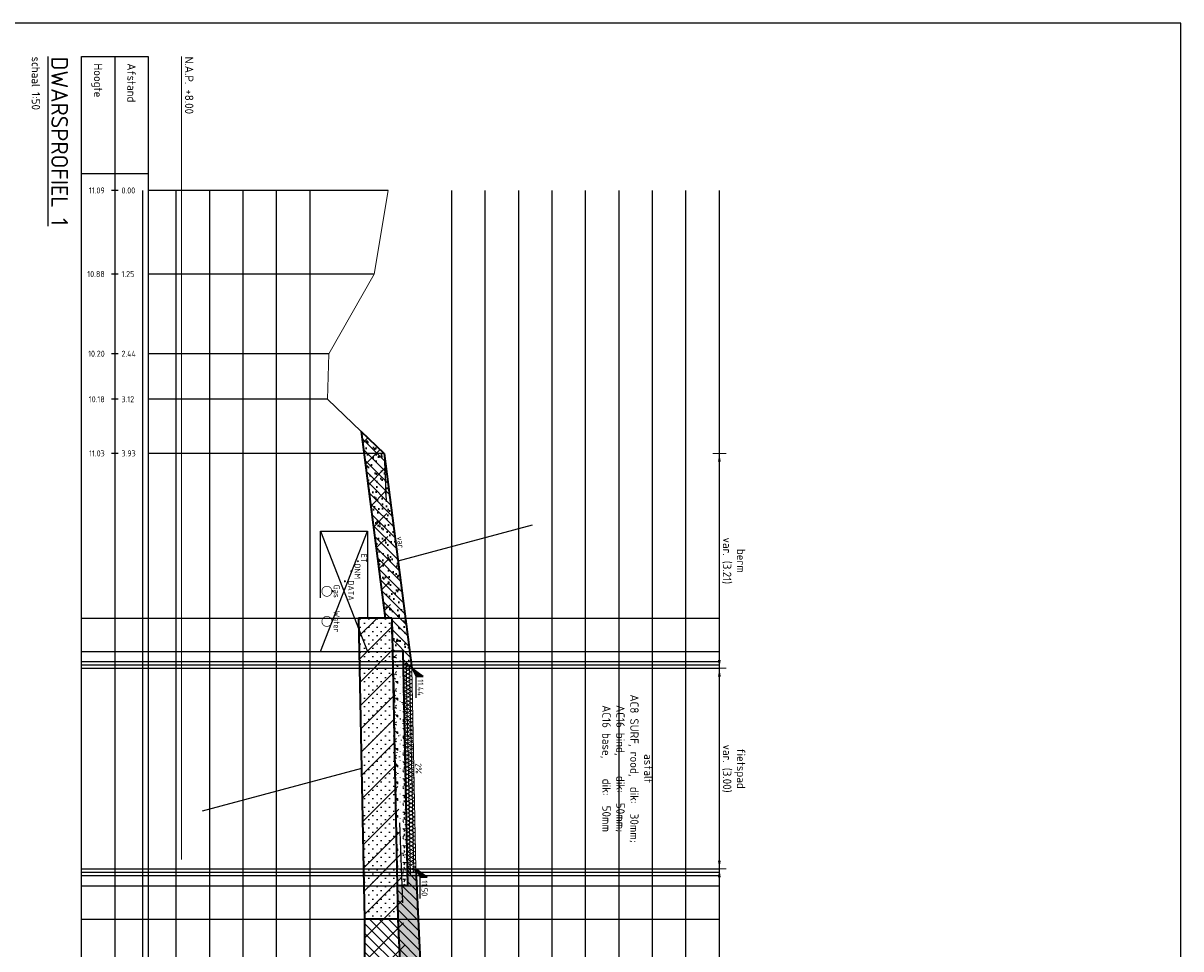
# Model space of a CAD drawing. Header units: metres. Extents: x 232618 to 232694, y 554350 to 554492.
# Tile 24 of 24: x 232677 to 232694, y 554477 to 554490. Entities that reach past the tile are written whole.
import ezdxf
from ezdxf.enums import TextEntityAlignment as Align

# ---------------------------------------------------------------- set-up
doc = ezdxf.new("R2010")
doc.units = ezdxf.units.M
for name, pattern in [('ACAD_ISO03W100', [30, 12, -18]), ('AL-NAP_LIJN', [15.25, 12, -1.5, 0.25, -1.5]), ('NLCS-HIDDEN', [4, 2, -2])]:
    doc.linetypes.add(name, pattern=pattern)
for name, color, linetype, lineweight in [('B-WE-AM-NAP-G', 7, 'AL-NAP_LIJN', 18), ('B-WE-AM-NAP-T25', 7, 'Continuous', 25), ('B-WE-GW-MAAIVELD-GD', 93, 'Continuous', 18), ('N-WE-GR-MAAIVELD-GD', 90, 'Continuous', 35), ('N-WE-GW-CUNET-GD', 90, 'Continuous', 35), ('N-WE-GW-GROND_TEELAARDE_AFKOMSTIG UIT HET WERK-AD', 91, 'Continuous', 25), ('N-WE-GW-GROND_ZAND-AD', 7, 'Continuous', 35), ('N-WE-GW-GROND_ZAND_CUNETZAND-AD', 7, 'Continuous', 25), ('N-WE-GW-GRONDWERKLIJN-GD', 90, 'Continuous', 35), ('N-WE-KL-DATA_CAI-G', 90, 'Continuous', 35), ('N-WE-KL-GAS-G', 30, 'Continuous', 35), ('N-WE-KL-GMS-G', 20, 'Continuous', 35), ('N-WE-KL-STROOK-GD', 7, 'NLCS-HIDDEN', 25), ('N-WE-KL-TDI-G', 200, 'Continuous', 35), ('N-WE-KL-WATER-G', 170, 'Continuous', 35), ('N-WE-VH-VERHARDING_ASFALT-GD', 7, 'Continuous', 18), ('N-WE-VH-VERHARDING_FUNDERING-AD', 31, 'Continuous', 18), ('N-WE-VH-VERHARDING_FUNDERING_GRANULAAT_MENG_HYDRAULISCH-GD', 7, 'Continuous', 35), ('N-WE-VH-VERHARDING_FUNDERING_ZAND-GD', 251, 'Continuous', 35), ('V-WE-GW-GROND_WERK-AD', 252, 'Continuous', 18), ('V-WE-GW-MAAIVELD-GD', 3, 'ACAD_ISO03W100', 25), ('X-XX-AL-AANKLEDING-M', 7, 'Continuous', 18), ('X-XX-AL-AANPIJLING-G', 7, 'Continuous', 18), ('X-XX-AL-HOOGTELABEL-SD', 7, 'Continuous', 25), ('X-XX-AL-PROFIELBALK-G', 7, 'Continuous', 25), ('X-XX-AL-PROFIELBALK-HULPLIJN-G', 253, 'Continuous', 25), ('X-XX-AL-PROFIELBALK-T18', 7, 'Continuous', 18), ('X-XX-AL-PROFIELBALK-T25', 7, 'Continuous', 25), ('X-XX-AL-PROFIELBALK-T50', 7, 'Continuous', 25), ('X-XX-AL-T25', 7, 'Continuous', 25)]:
    doc.layers.add(name, color=color, linetype=linetype, lineweight=lineweight)
doc.layers.add('N-WE-VH-VERHARDING_ASFALT-AD', color=7, linetype='Continuous', lineweight=18, transparency=0.5)
doc.layers.add('V-WE-GW-CUNET-GD', color=252, linetype='ACAD_ISO03W100', lineweight=25, plot=False)
doc.layers.add('X-XX-AL-HULPLIJN-GD', color=6, linetype='Continuous', plot=False)
doc.styles.add('NLCS-ISO', font='NLCS-ISO.ttf')
doc.styles.add('NLCS-ISO-ANNOTATIEF-T18', font='NLCS-ISO.ttf', dxfattribs={"height": 1.8})
doc.styles.add('NLCS-ISO-ANNOTATIEF-T25', font='NLCS-ISO.ttf', dxfattribs={"height": 2.5})
doc.styles.add('NLCS-ISO-ANNOTATIEF-T50', font='NLCS-ISO.ttf', dxfattribs={"height": 5})
doc.styles.add('NLCS-ISO-ANNOTATIVE-T18', font='NLCS-ISO.ttf', dxfattribs={"height": 1.8})
doc.dimstyles.new('NLCS-ANNOTATIEF-T25-PIJL', dxfattribs={"dimtxt": 2.5, "dimasz": 2.5, "dimexe": 2, "dimexo": 2, "dimgap": 0.7, "dimtad": 1, "dimdec": 3, "dimzin": 0, "dimdsep": 46, "dimtxsty": 'NLCS-ISO-ANNOTATIEF-T25', "dimcen": 0, "dimdle": 2, "dimclrd": 256, "dimclre": 256, "dimclrt": 256, "dimadec": 1, "dimazin": 0, "dimtfac": 1, "dimtdec": 3, "dimtofl": 0, "dimtmove": 1, "dimatfit": 0, "dimfxl": 2, "dimfxlon": 1, "dimtfillclr": 254, "dimtolj": 1, "dimtzin": 0, "dimlwd": 18, "dimlwe": 18, "dimarcsym": 0})
pattern_1 = [(330, (232711.0428, 554441.10587), (0.025, 0.04330127), []), (30, (232711.0428, 554441.10587), (-0.025, 0.04330127), [])]
pattern_2 = [(217.5, (786916.89773, 320660.40572), (0.00629933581, -0.1926823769), [0, -0.152, 0, -0.17, 0, -0.1625]), (187.5, (786916.89773, 320660.40572), (-0.17697767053, -0.28221460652), [0, -0.082, 0, -0.137, 0, -0.0525]), (147.5, (786917.02073, 320660.40572), (-0.311414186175, -0.000565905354), [0, -0.05, 0, -0.18, 0, -0.235]), (137.5, (786917.02073, 320660.40572), (-0.30061266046, -0.08776755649), [0, -0.025, 0, -0.118, 0, -0.135])]
pattern_3 = [(135, (786916.89773, 320660.40572), (-0.070710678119, -0.070710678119), [])]

# ---------------------------------------------------------------- blocks, each defined once
blk = doc.blocks.new('*D36')
at = {"layer": 'Defpoints', "color": 0, "transparency": 16777216}
for p in [(232682.664, 554477.855), (232682.834, 554468.82), (232687.204, 554468.82)]:
    blk.add_point(p, dxfattribs=at)
at = {"layer": 'X-XX-AL-AANKLEDING-M', "linetype": 'Continuous', "lineweight": 18, "transparency": 16777216}
for p, q in [((232687.104, 554477.855), (232687.304, 554477.855)), ((232687.204, 554477.73), (232687.204, 554468.945)), ((232687.104, 554468.82), (232687.304, 554468.82))]:
    blk.add_line(p, q, dxfattribs=at)
at = {"layer": 'X-XX-AL-AANKLEDING-M', "transparency": 16777216}
for points in [[(232687.183, 554477.73), (232687.224, 554477.73), (232687.204, 554477.855)], [(232687.183, 554468.945), (232687.224, 554468.945), (232687.204, 554468.82)]]:
    blk.add_solid(points, dxfattribs=at)
at = {"layer": 'X-XX-AL-AANKLEDING-M', "transparency": 16777216, "insert": (232687.418, 554473.337), "char_height": 0.125, "attachment_point": 5, "rotation": 270, "style": 'NLCS-ISO-ANNOTATIEF-T25'}
blk.add_mtext('\\A1;berm\\Pvar. (9.04)', dxfattribs=at)
blk = doc.blocks.new('*D51')
at = {"layer": 'Defpoints', "color": 0, "transparency": 16777216}
for p in [(232682.604, 554480.855), (232682.664, 554477.855), (232687.204, 554477.855)]:
    blk.add_point(p, dxfattribs=at)
at = {"layer": 'X-XX-AL-AANKLEDING-M', "linetype": 'Continuous', "lineweight": 18, "transparency": 16777216}
for p, q in [((232687.104, 554480.855), (232687.304, 554480.855)), ((232687.204, 554480.73), (232687.204, 554477.98)), ((232687.104, 554477.855), (232687.304, 554477.855))]:
    blk.add_line(p, q, dxfattribs=at)
at = {"layer": 'X-XX-AL-AANKLEDING-M', "transparency": 16777216}
for points in [[(232687.183, 554480.73), (232687.224, 554480.73), (232687.204, 554480.855)], [(232687.183, 554477.98), (232687.224, 554477.98), (232687.204, 554477.855)]]:
    blk.add_solid(points, dxfattribs=at)
at = {"layer": 'X-XX-AL-AANKLEDING-M', "transparency": 16777216, "insert": (232687.418, 554479.355), "char_height": 0.125, "attachment_point": 5, "rotation": 270, "style": 'NLCS-ISO-ANNOTATIEF-T25'}
blk.add_mtext('\\A1;fietspad\\Pvar. (3.00)', dxfattribs=at)
blk = doc.blocks.new('*D52')
at = {"layer": 'Defpoints', "color": 0, "transparency": 16777216}
for p in [(232682.194, 554484.065), (232682.604, 554480.855), (232687.204, 554480.855)]:
    blk.add_point(p, dxfattribs=at)
at = {"layer": 'X-XX-AL-AANKLEDING-M', "linetype": 'Continuous', "lineweight": 18, "transparency": 16777216}
for p, q in [((232687.104, 554484.065), (232687.304, 554484.065)), ((232687.204, 554483.94), (232687.204, 554480.98)), ((232687.104, 554480.855), (232687.304, 554480.855))]:
    blk.add_line(p, q, dxfattribs=at)
at = {"layer": 'X-XX-AL-AANKLEDING-M', "transparency": 16777216}
for points in [[(232687.183, 554483.94), (232687.224, 554483.94), (232687.204, 554484.065)], [(232687.183, 554480.98), (232687.224, 554480.98), (232687.204, 554480.855)]]:
    blk.add_solid(points, dxfattribs=at)
at = {"layer": 'X-XX-AL-AANKLEDING-M', "transparency": 16777216, "insert": (232687.418, 554482.46), "char_height": 0.125, "attachment_point": 5, "rotation": 270, "style": 'NLCS-ISO-ANNOTATIEF-T25'}
blk.add_mtext('\\A1;berm\\Pvar. (3.21)', dxfattribs=at)
blk = doc.blocks.new('N-SAL-HOOGTELABEL_02-SO')
for p, q in [((2.46, 3.44), (0, 0)), ((0, 0), (2.46, 1.31)), ((2.46, 1.31), (2.46, 3.44)), ((8.84, 1.31), (2.46, 1.31))]:
    blk.add_line(p, q)
blk.add_solid([(2.46, 3.44), (0, 0), (2.46, 1.31)])
at = {"style": 'NLCS-ISO'}
blk.add_attdef('...', text='', height=1.8, dxfattribs=at).set_placement((5.77, 2.62), align=Align.MIDDLE)

msp = doc.modelspace()

# ---------------------------------------------------------------- hatches: boundary and pattern name
at = {"layer": 'N-WE-GW-GROND_TEELAARDE_AFKOMSTIG UIT HET WERK-AD'}
h = msp.add_hatch(dxfattribs=at)
h.set_pattern_fill('AGW-WERK_AANVULLEN', color=256, scale=0.02, angle=180, style=0, pattern_type=2)
h.set_pattern_definition(pattern_3)
h.paths.add_polyline_path([(232682.308, 554481.605), (232682.318, 554481.105), (232682.469, 554481.105), (232682.472, 554480.955), (232682.522, 554480.955), (232682.523, 554480.905), (232682.573, 554480.905), (232682.574, 554480.855), (232682.604, 554480.855), (232682.194, 554484.065), (232681.849, 554484.393), (232682.205, 554481.605)])
h = msp.add_hatch(dxfattribs=at)
h.set_pattern_fill('AGW-WERK_AANVULLEN', color=256, scale=0.02, angle=180, style=0, pattern_type=2)
h.set_pattern_definition(pattern_3)
h.paths.add_polyline_path([(232682.664, 554477.855), (232683.084, 554468.82), (232682.959, 554468.82), (232682.834, 554468.82), (232682.775, 554468.82), (232682.77, 554469.105), (232682.719, 554469.105), (232682.394, 554477.105), (232682.398, 554477.105), (232682.388, 554477.605), (232682.539, 554477.605), (232682.536, 554477.755), (232682.586, 554477.755), (232682.585, 554477.805), (232682.635, 554477.805), (232682.634, 554477.855)])
h = msp.add_hatch(dxfattribs=at)
h.set_pattern_fill('AGW-WERK_AANVULLEN', color=256, scale=0.02, angle=180, style=0, pattern_type=2)
h.set_pattern_definition(pattern_3)
h.paths.add_polyline_path([(232682.394, 554477.105), (232681.898, 554477.105), (232681.898, 554476.361), (232681.745, 554476.361), (232681.83, 554470.07), (232682.501, 554470.07), (232682.52, 554469.105), (232682.77, 554469.105)])
at = {"layer": 'N-WE-GW-GROND_ZAND-AD'}
h = msp.add_hatch(dxfattribs=at)
h.set_pattern_fill('AGW-GROND_ZAND', color=256, scale=0.1, angle=-90, style=0, pattern_type=2)
h.set_pattern_definition(pattern_2)
h.paths.add_polyline_path([(232682.205, 554481.605), (232682.308, 554481.605), (232682.318, 554481.105), (232682.469, 554481.105), (232682.472, 554480.955), (232682.522, 554480.955), (232682.523, 554480.905), (232682.573, 554480.905), (232682.574, 554480.855), (232682.604, 554480.855), (232682.194, 554484.065), (232681.849, 554484.393)])
h = msp.add_hatch(dxfattribs=at)
h.set_pattern_fill('AGW-GROND_ZAND', color=256, scale=0.1, angle=-90, style=0, pattern_type=2)
h.set_pattern_definition(pattern_2)
h.paths.add_polyline_path([(232682.664, 554477.855), (232683.084, 554468.82), (232682.963, 554468.82), (232682.834, 554468.82), (232682.775, 554468.82), (232682.77, 554469.105), (232682.767, 554469.158), (232682.394, 554477.105), (232682.388, 554477.605), (232682.539, 554477.605), (232682.536, 554477.755), (232682.586, 554477.755), (232682.585, 554477.805), (232682.635, 554477.805), (232682.634, 554477.855)])
at = {"layer": 'N-WE-GW-GROND_ZAND_CUNETZAND-AD'}
h = msp.add_hatch(dxfattribs=at)
h.set_pattern_fill('AGW-GROND_ZAND_CUNETZAND', color=256, scale=0.1, angle=-90, style=0, pattern_type=2)
h.set_pattern_definition([(180, (786916.897735, 320660.40572), (-0.0625, -0.0625), [0, -0.125])])
h.paths.add_polyline_path([(232682.318, 554481.105), (232682.308, 554481.605), (232681.808, 554481.605), (232681.898, 554477.105), (232682.398, 554477.105), (232682.388, 554477.605)])
at = {"layer": 'N-WE-VH-VERHARDING_ASFALT-AD'}
h = msp.add_hatch(dxfattribs=at)
h.set_pattern_fill('AVH-ASFALT', color=256, angle=-90, style=0, pattern_type=2)
h.set_pattern_definition(pattern_1)
h.paths.add_polyline_path([(232682.536, 554477.755), (232682.586, 554477.755), (232682.522, 554480.955), (232682.472, 554480.955)])
h = msp.add_hatch(dxfattribs=at)
h.set_pattern_fill('AVH-ASFALT', color=256, angle=-90, style=0, pattern_type=2)
h.set_pattern_definition(pattern_1)
h.paths.add_polyline_path([(232682.573, 554480.905), (232682.523, 554480.905), (232682.585, 554477.805), (232682.635, 554477.805)])
h = msp.add_hatch(dxfattribs=at)
h.set_pattern_fill('AVH-ASFALT', color=256, angle=-90, style=0, pattern_type=2)
h.set_pattern_definition(pattern_1)
h.paths.add_polyline_path([(232682.634, 554477.855), (232682.664, 554477.855), (232682.604, 554480.855), (232682.574, 554480.855)])
at = {"layer": 'N-WE-VH-VERHARDING_FUNDERING-AD'}
h = msp.add_hatch(dxfattribs=at)
h.set_pattern_fill('AVH-FUNDERING_02', color=256, scale=0.25, angle=-90, style=0, pattern_type=2)
h.set_pattern_definition([(180, (786916.89773, 320660.40572), (-0.25, -0.25), [0.03125, -0.21875]), (270, (786916.89773, 320660.40572), (0.25, -0.25), [0.03125, -0.21875]), (315, (786916.86648, 320660.40572), (0.24999999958, -4e-17), [0.044194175, -0.309359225]), (180, (786916.86648, 320660.2651), (-0.25, -0.25), [0.03125, -0.21875]), (225, (786916.85086, 320660.28072), (-3e-17, -0.24999999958), [0.022097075, -0.3314563]), (315, (786916.85086, 320660.28072), (0.24999999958, -4e-17), [0.022097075, -0.3314563]), (180, (786916.77273, 320660.2026), (-0.25, -0.25), [0.044194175, -0.205805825]), (225, (786916.77273, 320660.2026), (-3e-17, -0.24999999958), [0.03125, -0.3223034]), (315, (786916.72854, 320660.2026), (0.24999999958, -4e-17), [0.03125, -0.3223034]), (270, (786916.72586, 320660.34322), (0.25, -0.25), [0.03125, -0.21875]), (225, (786916.72586, 320660.34322), (-3e-17, -0.24999999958), [0.022097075, -0.3314563]), (315, (786916.71023, 320660.3276), (0.24999999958, -4e-17), [0.022097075, -0.3314563]), (180, (786916.86648, 320660.34322), (-0.25, -0.25), [0.015625, -0.209375]), (180, (786916.67898, 320660.28072), (-0.25, -0.25), [0.015625, -0.209375]), (270, (786916.7571, 320660.24947), (0.25, -0.25), [0.015625, -0.209375]), (315, (786916.72586, 320660.3901), (0.24999999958, -4e-17), [0.022097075, -0.3314563]), (315, (786916.83523, 320660.21822), (0.24999999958, -4e-17), [0.022097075, -0.3314563]), (225, (786916.78055, 320660.32369), (-3e-17, -0.24999999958), [0.022097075, -0.3314563]), (270, (786916.8118, 320660.37447), (0.25, -0.25), [0.00390625, -0.24609375]), (270, (786916.80008, 320660.269), (0.25, -0.25), [0.00390625, -0.24609375]), (270, (786916.6829, 320660.22603), (0.25, -0.25), [0.00390625, -0.24609375]), (270, (786916.67898, 320660.35884), (0.25, -0.25), [0.00390625, -0.24609375])])
h.paths.add_polyline_path([(232682.469, 554481.105), (232682.318, 554481.105), (232682.388, 554477.605), (232682.539, 554477.605)])
at = {"layer": 'V-WE-GW-GROND_WERK-AD'}
h = msp.add_hatch(dxfattribs=at)
h.set_pattern_fill('AGW-WERK_ONTGRAVEN', color=256, scale=0.05, angle=180, style=0, pattern_type=2)
h.set_pattern_definition([(225, (786916.89773, 320660.40572), (0.1767766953, -0.1767766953), [])])
h.paths.add_polyline_path([(232681.898, 554477.105), (232681.898, 554476.361), (232682.245, 554476.361), (232682.252, 554475.861), (232682.402, 554475.863), (232682.404, 554475.713), (232682.534, 554475.715), (232682.194, 554484.065), (232681.849, 554484.393), (232682.205, 554481.605), (232681.808, 554481.605)])

# ---------------------------------------------------------------- linework, layer by layer
at = {"layer": 'B-WE-AM-NAP-G'}
msp.add_line((232679.164, 554489.995), (232679.164, 554421.885), dxfattribs=at)
at = {"layer": 'B-WE-GW-MAAIVELD-GD', "ltscale": 0.2, "flags": 128}
msp.add_lwpolyline([(232682.254, 554487.995), (232682.044, 554486.745), (232681.364, 554485.555), (232681.344, 554484.875), (232681.849, 554484.393)], dxfattribs=at)
at = {"layer": 'Defpoints'}
msp.add_point((232681.41, 554481.555), dxfattribs=at)
at = {"layer": 'N-WE-GR-MAAIVELD-GD'}
for p, q in [((232682.194, 554484.065), (232681.849, 554484.393)), ((232682.194, 554484.065), (232682.604, 554480.855)), ((232682.664, 554477.855), (232683.084, 554468.82))]:
    msp.add_line(p, q, dxfattribs=at)
at = {"layer": 'N-WE-GW-CUNET-GD'}
for p, q in [((232681.849, 554484.393), (232682.205, 554481.605)), ((232681.898, 554477.105), (232681.898, 554476.361))]:
    msp.add_line(p, q, dxfattribs=at)
at = {"layer": 'N-WE-GW-GRONDWERKLIJN-GD', "ltscale": 0.2}
msp.add_line((232682.394, 554477.105), (232682.77, 554469.105), dxfattribs=at)
at = {"layer": 'N-WE-KL-DATA_CAI-G', "const_width": 0.0145}
msp.add_lwpolyline([(232681.604, 554482.163, 1), (232681.604, 554482.147, 1)], format="xyb", close=True, dxfattribs=at)
at = {"layer": 'N-WE-KL-GAS-G', "const_width": 0.01}
msp.add_lwpolyline([(232681.335, 554482.08, 1), (232681.335, 554481.93, 1)], format="xyb", close=True, dxfattribs=at)
at = {"layer": 'N-WE-KL-GAS-G'}
msp.add_point((232681.417, 554482.005), dxfattribs=at)
at = {"layer": 'N-WE-KL-GMS-G', "const_width": 0.0145}
msp.add_lwpolyline([(232681.701, 554482.313, 1), (232681.701, 554482.297, 1)], format="xyb", close=True, dxfattribs=at)
at = {"layer": 'N-WE-KL-STROOK-GD'}
for p, q in [((232681.242, 554482.905), (232681.942, 554481.105)), ((232681.242, 554481.105), (232681.942, 554482.905))]:
    msp.add_line(p, q, dxfattribs=at)
at = {"layer": 'N-WE-KL-STROOK-GD', "flags": 128}
msp.add_lwpolyline([(232681.242, 554482.905), (232681.942, 554482.905), (232681.942, 554481.105), (232681.242, 554481.105)], close=True, dxfattribs=at)
at = {"layer": 'N-WE-KL-TDI-G', "const_width": 0.0145}
msp.add_lwpolyline([(232681.798, 554482.463, 1), (232681.798, 554482.447, 1)], format="xyb", close=True, dxfattribs=at)
at = {"layer": 'N-WE-KL-WATER-G', "const_width": 0.01}
msp.add_lwpolyline([(232681.335, 554481.63, 1), (232681.335, 554481.48, 1)], format="xyb", close=True, dxfattribs=at)
at = {"layer": 'N-WE-VH-VERHARDING_ASFALT-GD'}
for p, q in [((232682.522, 554480.955), (232682.472, 554480.955)), ((232682.573, 554480.905), (232682.523, 554480.905)), ((232682.604, 554480.855), (232682.574, 554480.855)), ((232682.586, 554477.755), (232682.536, 554477.755)), ((232682.635, 554477.805), (232682.585, 554477.805)), ((232682.664, 554477.855), (232682.634, 554477.855))]:
    msp.add_line(p, q, dxfattribs=at)
at = {"layer": 'N-WE-VH-VERHARDING_ASFALT-GD', "ltscale": 0.2}
for p, q in [((232682.522, 554480.955), (232682.586, 554477.755)), ((232682.573, 554480.905), (232682.635, 554477.805)), ((232682.604, 554480.855), (232682.664, 554477.855))]:
    msp.add_line(p, q, dxfattribs=at)
at = {"layer": 'N-WE-VH-VERHARDING_FUNDERING_GRANULAAT_MENG_HYDRAULISCH-GD', "ltscale": 0.2}
for p, q in [((232682.318, 554481.105), (232682.388, 554477.605)), ((232682.469, 554481.105), (232682.539, 554477.605))]:
    msp.add_line(p, q, dxfattribs=at)
at = {"layer": 'N-WE-VH-VERHARDING_FUNDERING_GRANULAAT_MENG_HYDRAULISCH-GD'}
for p, q in [((232682.469, 554481.105), (232682.318, 554481.105)), ((232682.539, 554477.605), (232682.388, 554477.605))]:
    msp.add_line(p, q, dxfattribs=at)
at = {"layer": 'N-WE-VH-VERHARDING_FUNDERING_ZAND-GD', "ltscale": 0.2}
for p, q in [((232681.808, 554481.605), (232681.898, 554477.105)), ((232682.308, 554481.605), (232682.318, 554481.105)), ((232682.388, 554477.605), (232682.398, 554477.105))]:
    msp.add_line(p, q, dxfattribs=at)
at = {"layer": 'N-WE-VH-VERHARDING_FUNDERING_ZAND-GD'}
for p, q in [((232682.308, 554481.605), (232681.808, 554481.605)), ((232682.398, 554477.105), (232681.898, 554477.105))]:
    msp.add_line(p, q, dxfattribs=at)
at = {"layer": 'V-WE-GW-CUNET-GD', "ltscale": 0.1, "flags": 128}
msp.add_lwpolyline([(232681.849, 554484.393), (232682.205, 554481.605), (232681.808, 554481.605), (232681.898, 554477.105), (232681.898, 554476.361)], dxfattribs=at)
at = {"layer": 'V-WE-GW-MAAIVELD-GD', "ltscale": 0.1, "flags": 128}
msp.add_lwpolyline([(232681.849, 554484.393), (232682.194, 554484.065), (232682.534, 554475.715)], dxfattribs=at)
at = {"layer": 'X-XX-AL-HULPLIJN-GD', "linetype": 'ByBlock'}
for p, q in [((232678.583, 554422.035), (232678.583, 554487.995)), ((232679.083, 554422.035), (232679.083, 554487.995)), ((232679.583, 554422.035), (232679.583, 554487.995)), ((232680.083, 554422.035), (232680.083, 554487.995)), ((232680.583, 554422.035), (232680.583, 554487.995)), ((232681.083, 554422.035), (232681.083, 554487.995)), ((232683.204, 554422.035), (232683.204, 554487.995)), ((232683.704, 554422.035), (232683.704, 554487.995)), ((232684.204, 554422.035), (232684.204, 554487.995)), ((232684.704, 554422.035), (232684.704, 554487.995)), ((232685.204, 554422.035), (232685.204, 554487.995)), ((232685.704, 554422.035), (232685.704, 554487.995)), ((232686.204, 554422.035), (232686.204, 554487.995)), ((232686.704, 554422.035), (232686.704, 554487.995)), ((232687.204, 554422.035), (232687.204, 554487.995)), ((232682.399, 554482.46), (232684.411, 554482.999)), ((232677.664, 554481.605), (232687.204, 554481.605)), ((232677.664, 554481.105), (232687.204, 554481.105)), ((232677.664, 554480.955), (232687.204, 554480.955)), ((232677.664, 554480.905), (232687.204, 554480.905)), ((232677.664, 554480.855), (232687.204, 554480.855)), ((232677.664, 554477.855), (232687.204, 554477.855)), ((232677.664, 554477.805), (232687.204, 554477.805)), ((232677.664, 554477.755), (232687.204, 554477.755)), ((232677.664, 554477.605), (232687.204, 554477.605)), ((232677.664, 554477.105), (232687.204, 554477.105))]:
    msp.add_line(p, q, dxfattribs=at)
at = {"layer": 'X-XX-AL-HULPLIJN-GD'}
msp.add_line((232681.853, 554479.355), (232679.473, 554478.717), dxfattribs=at)
at = {"layer": 'X-XX-AL-HULPLIJN-GD', "flags": 128}
msp.add_lwpolyline([(232653.804, 554490.495), (232653.804, 554428.245), (232660.197, 554428.245), (232660.197, 554419.245), (232694.104, 554419.245), (232694.104, 554490.495)], close=True, dxfattribs=at)
at = {"layer": 'X-XX-AL-PROFIELBALK-G', "ltscale": 0.2}
for p, q in [((232677.664, 554489.995), (232678.664, 554489.995)), ((232677.664, 554421.885), (232677.664, 554489.995)), ((232678.164, 554489.995), (232678.164, 554421.885)), ((232678.664, 554489.995), (232678.664, 554421.885)), ((232678.664, 554488.245), (232677.664, 554488.245)), ((232678.214, 554487.995), (232678.114, 554487.995)), ((232678.214, 554486.745), (232678.114, 554486.745)), ((232678.214, 554485.555), (232678.114, 554485.555)), ((232678.214, 554484.875), (232678.114, 554484.875)), ((232678.214, 554484.065), (232678.114, 554484.065))]:
    msp.add_line(p, q, dxfattribs=at)
at = {"layer": 'X-XX-AL-PROFIELBALK-HULPLIJN-G', "linetype": 'ByBlock'}
for p, q in [((232682.254, 554487.995), (232678.664, 554487.995)), ((232682.044, 554486.745), (232678.664, 554486.745)), ((232681.364, 554485.555), (232678.664, 554485.555)), ((232681.344, 554484.875), (232678.664, 554484.875)), ((232682.194, 554484.065), (232678.664, 554484.065))]:
    msp.add_line(p, q, dxfattribs=at)

# ---------------------------------------------------------------- block references
at = {"layer": 'X-XX-AL-HOOGTELABEL-SD', "linetype": 'ByBlock', "xscale": 0.05, "yscale": 0.05, "zscale": 0.05, "rotation": 270}
for p, values in [((232682.604, 554480.855), {'...': '11.44'}), ((232682.664, 554477.855), {'...': '11.50'})]:
    msp.add_blockref('N-SAL-HOOGTELABEL_02-SO', p, dxfattribs=at).add_auto_attribs(values)

# ---------------------------------------------------------------- texts
at = {"layer": 'B-WE-AM-NAP-T25', "ltscale": 0.2, "style": 'NLCS-ISO-ANNOTATIEF-T25'}
msp.add_text('N.A.P. +8.00', height=0.125, rotation=270, dxfattribs=at).set_placement((232679.214, 554489.995))
at = {"layer": 'X-XX-AL-AANPIJLING-G', "style": 'NLCS-ISO-ANNOTATIEF-T25'}
for s, rotation, p in [('var.', 277.2787, (232682.366, 554482.716)), ('2%%%', 271.1458, (232682.634, 554479.355))]:
    msp.add_text(s, height=0.09, rotation=rotation, dxfattribs=at).set_placement(p, align=Align.BOTTOM_CENTER)
at = {"layer": 'X-XX-AL-AANPIJLING-G', "ltscale": 0.2, "insert": (232686.204, 554479.355), "char_height": 0.125, "width": 3.85, "attachment_point": 2, "rotation": 270, "style": 'NLCS-ISO-ANNOTATIEF-T25'}
msp.add_mtext('asfalt\\PAC8 SURF, rood,^I^Idik:  30mm;\\PAC16 bind,^I ^I^Idik:  50mm;\\PAC16 base,^I ^I^Idik:  50mm', dxfattribs=at)
at = {"layer": 'X-XX-AL-PROFIELBALK-T18', "ltscale": 0.2, "style": 'NLCS-ISO-ANNOTATIEF-T18'}
for s, p in [('11.09', (232678.014, 554487.995)), ('10.88', (232678.014, 554486.745)), ('10.20', (232678.014, 554485.555)), ('10.18', (232678.014, 554484.875)), ('11.03', (232678.014, 554484.065))]:
    msp.add_text(s, height=0.09, dxfattribs=at).set_placement(p, align=Align.MIDDLE_RIGHT)
for s, p in [('0.00', (232678.264, 554487.995)), ('1.25', (232678.264, 554486.745)), ('2.44', (232678.264, 554485.555)), ('3.12', (232678.264, 554484.875)), ('3.93', (232678.264, 554484.065))]:
    msp.add_text(s, height=0.09, dxfattribs=at).set_placement(p, align=Align.MIDDLE_LEFT)
at = {"layer": 'X-XX-AL-PROFIELBALK-T25', "ltscale": 0.2, "style": 'NLCS-ISO-ANNOTATIEF-T25'}
for s, p in [('Hoogte', (232677.914, 554489.895)), ('Afstand', (232678.414, 554489.895))]:
    msp.add_text(s, height=0.125, rotation=270, dxfattribs=at).set_placement(p, align=Align.MIDDLE_LEFT)
at = {"layer": 'X-XX-AL-PROFIELBALK-T50', "linetype": 'ByBlock', "ltscale": 0.2, "insert": (232677.464, 554489.995), "char_height": 0.25, "width": 9.89133, "attachment_point": 1, "rotation": 270, "style": 'NLCS-ISO-ANNOTATIEF-T50'}
msp.add_mtext('{\\LDWARSPROFIEL 1\\P\\H0.5x;\\l\\C7;schaal 1:50}', dxfattribs=at)
at = {"layer": 'X-XX-AL-T25', "style": 'NLCS-ISO-ANNOTATIVE-T18'}
for s, p in [('ONM', (232681.721, 554482.305)), ('ET', (232681.818, 554482.5)), ('Gas', (232681.41, 554482.005)), ('DATA', (232681.624, 554482.016)), ('Water', (232681.41, 554481.555))]:
    msp.add_text(s, height=0.09, rotation=270, dxfattribs=at).set_placement(p, align=Align.BOTTOM_CENTER)

# ---------------------------------------------------------------- dimensions: what is measured, and where the dimension line sits
at = {"layer": 'X-XX-AL-AANKLEDING-M'}
for base, p1, p2, text, picture, middle in [((232687.204, 554480.855), (232682.194, 554484.065), (232682.604, 554480.855), 'berm\\Pvar. (<>)', '*D52', (232687.418, 554482.46)), ((232687.204, 554477.855), (232682.604, 554480.855), (232682.664, 554477.855), 'fietspad\\Pvar. (<>)', '*D51', (232687.418, 554479.355)), ((232687.203527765, 554468.819987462), (232682.663527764, 554477.854987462), (232682.833527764, 554468.819987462), 'berm\\Pvar. (<>)', '*D36', (232687.417694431, 554473.337487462))]:
    dim = msp.add_linear_dim(base=base, p1=p1, p2=p2, angle=270, text=text, dimstyle='NLCS-ANNOTATIEF-T25-PIJL', override={"dimscale": 0, "dimtad": 4, "dimdec": 2}, dxfattribs=at)
    dim.commit()
    dim.dimension.update_dxf_attribs({"geometry": picture, "text_midpoint": middle})

doc.saveas('drawing.dxf')
